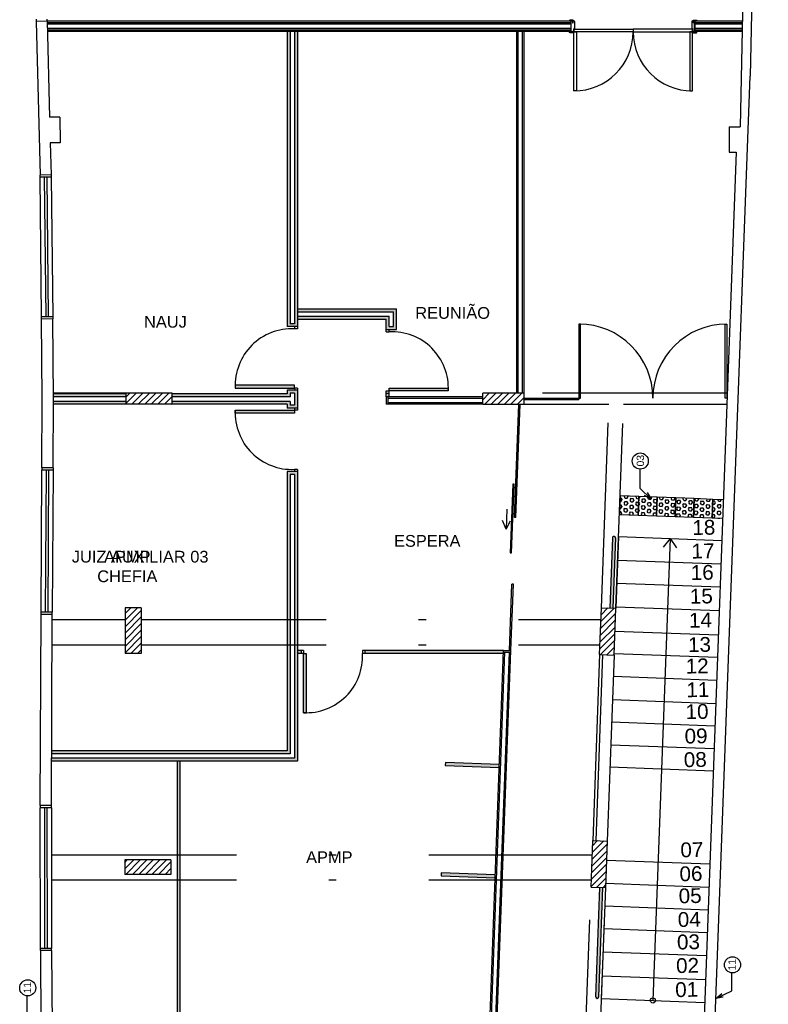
# Model space of a CAD drawing. Header units: inches. Extents: x 276 to 434, y 139 to 224.
# Tile 44 of 48: x 407 to 417, y 152 to 165. Entities that reach past the tile are written whole.
import ezdxf

# ---------------------------------------------------------------- set-up
doc = ezdxf.new("R2010")
doc.units = ezdxf.units.IN
doc.header["$MEASUREMENT"] = 0
doc.linetypes.add('DASHDOT2', pattern=[0.5, 0.25, -0.125, 0, -0.125])
doc.linetypes.add('DASHED2', pattern=[0.375, 0.25, -0.125])
for name, color, linetype in [('TJ-ACESSIBILIDADE', 1, 'Continuous'), ('TJ-CONSTRUIR', 12, 'Continuous'), ('TJ-DIVISORIA', 96, 'Continuous'), ('TJ-DIVISORIA BAIXA', 202, 'Continuous'), ('TJ-DRYWALL', 132, 'Continuous'), ('TJ-ESQUADRIA1', 1, 'Continuous'), ('TJ-ESQUADRIA2', 2, 'Continuous'), ('TJ-ESQUADRIAS', 2, 'Continuous'), ('TJ-GUARDA CORPO', 2, 'Continuous'), ('TJ-PAREDE', 5, 'Continuous'), ('TJ-PAREDECORTE', 5, 'Continuous'), ('TJ-PILARES', 6, 'Continuous'), ('TJ-PISO', 1, 'Continuous'), ('TJ-PISO TATIL INT.', 1, 'Continuous'), ('TJ-PROJECAO-VIGA', 9, 'DASHDOT2'), ('TJ-TEXTO01', 1, 'Continuous'), ('TJ-TEXTO01 1PARA100', 1, 'Continuous'), ('TJ-TEXTO03 1PARA100', 3, 'Continuous'), ('TJ-VIDRO', 140, 'Continuous')]:
    doc.layers.add(name, color=color, linetype=linetype)
doc.styles.add('ARIAL', font='arial.ttf')
doc.styles.add('Arial Narrow', font='txt', dxfattribs={"height": 0.25})
doc.styles.add('AVANT', font='txt')
doc.styles.get("Standard").update_dxf_attribs({"font": 'arial.ttf'})
doc.dimstyles.new('1_25', dxfattribs={"dimscale": 0, "dimtxt": 0.05, "dimasz": 0.025, "dimexe": 0.1, "dimexo": 0.15, "dimgap": 0.025, "dimtad": 1, "dimlfac": 0.5, "dimzin": 4, "dimdsep": 46, "dimtxsty": 'AVANT', "dimblk": 'OBLIQUE', "dimcen": 0.09, "dimse1": 1, "dimse2": 1, "dimclrd": 256, "dimclre": 256, "dimclrt": 256, "dimaunit": 1, "dimadec": 0, "dimazin": 0, "dimtfac": 1, "dimtmove": 2, "dimatfit": 3, "dimldrblk": 'OPEN30', "dimfxl": 1, "dimtolj": 1, "dimtzin": 0, "dimlwd": -1, "dimarcsym": 0})

# ---------------------------------------------------------------- blocks, each defined once
blk = doc.blocks.new('tatil-alerta-emborrachado')
at = {"layer": 'TJ-ACESSIBILIDADE', "ltscale": 0.5}
h = blk.add_hatch(dxfattribs=at)
h.set_pattern_fill('HEX', color=146, scale=0.01, angle=90, style=0)
h.set_pattern_definition([(90, (0.3, -0.3), (-0.0549926, -4e-13), [0.03175, -0.0635]), (210, (0.3, -0.3), (0.027496, -0.047625), [0.03175, -0.0635]), (150, (0.3, -0.26825), (-0.027496, -0.047625), [0.03175, -0.0635])])
h.paths.add_polyline_path([(0, 0), (0, -0.3), (0.3, -0.3), (0.3, 0)])
at = {"layer": 'TJ-ACESSIBILIDADE', "color": 146, "ltscale": 0.5}
blk.add_lwpolyline([(0.3, -0.3), (0.3, 0), (0, 0), (0, -0.3)], close=True, dxfattribs=at)
blk = doc.blocks.new('_OBLIQUE')
at = {"color": 0, "linetype": 'ByBlock'}
blk.add_line((-0.5, -0.5), (0.5, 0.5), dxfattribs=at)

msp = doc.modelspace()

# ---------------------------------------------------------------- hatches: boundary and pattern name
at = {"layer": 'TJ-ACESSIBILIDADE', "ltscale": 0.5}
h = msp.add_hatch(dxfattribs=at)
h.set_pattern_fill('HEX', color=146, scale=0.008333, angle=-2.1289, style=0)
h.set_pattern_definition([(357.871, (416.11131, 158.094437), (0.001702, 0.0457955), [0.026458, -0.052917]), (117.871, (416.11131, 158.094437), (-0.040511, -0.0214235), [0.026458, -0.052917]), (57.871, (416.13775, 158.093454), (-0.038809, 0.024372), [0.026458, -0.052917])])
h.paths.add_polyline_path([(416.254, 158.089), (416.263, 158.339), (416.121, 158.344), (416.111, 158.094)])
at = {"layer": 'TJ-CONSTRUIR'}
h = msp.add_hatch(color=256, dxfattribs=at)
h.dxf.hatch_style = 1
h.paths.add_polyline_path([(414.805, 157.823, 0.414214), (414.786, 157.844, 0.414214), (414.765, 157.825), (414.73, 156.875), (414.77, 156.874)])
h = msp.add_hatch(color=256, dxfattribs=at)
h.dxf.hatch_style = 1
h.paths.add_polyline_path([(414.635, 153.096), (414.595, 153.097), (414.54, 151.617, 0.414214), (414.559, 151.597, 0.414214), (414.58, 151.616)])
at = {"layer": 'TJ-DIVISORIA'}
h = msp.add_hatch(color=256, dxfattribs=at)
h.dxf.hatch_style = 1
h.paths.add_polyline_path([(410.506, 164.668), (410.466, 164.668), (410.466, 160.719), (410.406, 160.719), (410.406, 164.668), (410.366, 164.668), (410.366, 160.679), (410.506, 160.679)])
h = msp.add_hatch(color=256, dxfattribs=at)
h.dxf.hatch_style = 1
h.paths.add_polyline_path([(411.746, 159.779), (411.706, 159.779), (411.706, 159.729), (411.746, 159.729)])
h.paths.add_polyline_path([(412.546, 159.849), (411.746, 159.849), (411.746, 159.809), (412.546, 159.809)])
h.paths.add_polyline_path([(411.846, 160.919), (410.506, 160.919), (410.506, 160.879), (411.806, 160.879), (411.806, 160.679), (411.746, 160.679), (411.746, 160.819), (410.506, 160.819), (410.506, 160.779), (411.706, 160.779), (411.706, 160.639), (411.846, 160.639)])
h = msp.add_hatch(color=256, dxfattribs=at)
h.dxf.hatch_style = 1
h.paths.add_polyline_path([(408.191, 159.669), (407.206, 159.669), (407.206, 159.629), (408.191, 159.629)])
h.paths.add_polyline_path([(408.191, 159.769), (407.206, 159.769), (407.206, 159.729), (408.191, 159.729)])
h.paths.add_polyline_path([(410.406, 159.779), (410.466, 159.779), (410.466, 159.619), (410.406, 159.619), (410.406, 159.669), (408.811, 159.669), (408.811, 159.629), (410.366, 159.629), (410.366, 159.579), (410.506, 159.579), (410.506, 159.819), (410.366, 159.819), (410.366, 159.769), (408.811, 159.769), (408.811, 159.729), (410.406, 159.729)])
h.paths.add_polyline_path([(410.466, 159.889), (409.666, 159.889), (409.666, 159.849), (410.466, 159.849)])
h.paths.add_polyline_path([(410.466, 159.549), (409.666, 159.549), (409.666, 159.509), (410.466, 159.509)])
h = msp.add_hatch(color=256, dxfattribs=at)
h.dxf.hatch_style = 1
h.paths.add_polyline_path([(410.506, 158.719), (410.466, 158.719), (410.366, 158.719), (410.366, 154.943), (407.183, 154.943), (407.183, 154.903), (410.406, 154.903), (410.406, 158.679), (410.466, 158.679), (410.466, 154.843), (407.183, 154.843), (407.183, 154.803), (410.506, 154.803)])
h = msp.add_hatch(color=256, dxfattribs=at)
h.dxf.hatch_style = 1
h.paths.add_polyline_path([(410.626, 156.259), (410.586, 156.259), (410.586, 155.459), (410.626, 155.459)])
h.paths.add_polyline_path([(413.293, 156.299), (411.416, 156.299), (411.416, 156.259), (413.291, 156.259)])
h.paths.add_polyline_path([(410.556, 156.299), (410.506, 156.299), (410.506, 156.259), (410.556, 156.259)])
at = {"layer": 'TJ-DIVISORIA BAIXA'}
h = msp.add_hatch(color=256, dxfattribs=at)
h.dxf.hatch_style = 1
h.paths.add_polyline_path([(408.92, 150.394), (408.92, 154.803), (408.88, 154.803), (408.88, 150.394)])
h = msp.add_hatch(color=256, dxfattribs=at)
h.dxf.hatch_style = 1
h.paths.add_polyline_path([(412.504, 154.744), (413.234, 154.717), (413.235, 154.757), (412.506, 154.784)])
h = msp.add_hatch(color=256, dxfattribs=at)
h.dxf.hatch_style = 1
h.paths.add_polyline_path([(412.449, 153.255), (413.178, 153.228), (413.18, 153.268), (412.45, 153.295)])
at = {"layer": 'TJ-PILARES'}
h = msp.add_hatch(dxfattribs=at)
h.set_pattern_fill('ANSI31', color=8, scale=0.5)
h.paths.add_polyline_path([(408.65, 147.274), (408.24, 147.274), (408.24, 147.019), (408.65, 147.019)])
h.paths.add_polyline_path([(412.619, 147.109), (412.424, 147.116), (412.387, 146.117), (412.581, 146.11)])
h.paths.add_polyline_path([(408.395, 156.879), (408.175, 156.879), (408.175, 156.259), (408.395, 156.259)])
h.paths.add_polyline_path([(414.81, 156.872), (414.615, 156.879), (414.592, 156.245), (414.786, 156.238)])
h.paths.add_polyline_path([(414.698, 153.724), (414.498, 153.732), (414.475, 153.102), (414.675, 153.095)])
h.paths.add_polyline_path([(408.796, 153.469), (408.171, 153.469), (408.171, 153.274), (408.796, 153.274)])
h.paths.add_polyline_path([(408.807, 150.394), (408.806, 150.394), (408.806, 150.434), (408.166, 150.434), (408.169, 150.244), (408.809, 150.244)])
h.paths.add_polyline_path([(413.06, 149.874), (412.396, 149.908), (412.391, 149.8), (413.055, 149.767)])
h.paths.add_polyline_path([(413.066, 149.997), (412.402, 150.03), (412.396, 149.908), (413.06, 149.874)])
h.paths.add_polyline_path([(413.571, 159.779), (413.011, 159.779), (413.011, 159.629), (413.571, 159.629)])
h.paths.add_polyline_path([(408.811, 159.779), (408.191, 159.779), (408.191, 159.629), (408.811, 159.629)])

# ---------------------------------------------------------------- linework, layer by layer
at = {"layer": 'TJ-ACESSIBILIDADE', "color": 146, "ltscale": 0.5}
msp.add_lwpolyline([(416.263, 158.339), (416.121, 158.344), (416.111, 158.094), (416.254, 158.089)], dxfattribs=at)
at = {"layer": 'TJ-DIVISORIA'}
for p, q in [((410.366, 164.668), (410.366, 160.679)), ((410.406, 164.668), (410.406, 160.719)), ((410.466, 164.668), (410.466, 160.719)), ((410.506, 164.668), (410.506, 160.649)), ((410.506, 160.919), (411.846, 160.919)), ((410.506, 160.879), (411.806, 160.879)), ((410.506, 160.819), (411.746, 160.819)), ((411.746, 160.679), (411.746, 160.819)), ((411.806, 160.679), (411.806, 160.879)), ((411.846, 160.639), (411.846, 160.919)), ((410.506, 160.679), (410.366, 160.679)), ((410.466, 160.719), (410.406, 160.719)), ((410.466, 160.679), (410.466, 160.649)), ((410.506, 160.779), (411.706, 160.779)), ((411.706, 160.609), (411.706, 160.779)), ((411.746, 160.679), (411.806, 160.679)), ((410.506, 160.649), (410.466, 160.649)), ((411.706, 160.639), (411.846, 160.639)), ((411.706, 160.609), (411.746, 160.609)), ((411.746, 160.609), (411.746, 160.639)), ((408.191, 159.769), (407.206, 159.769)), ((410.366, 159.769), (408.811, 159.769)), ((410.506, 159.819), (410.366, 159.819)), ((410.366, 159.819), (410.366, 159.769)), ((410.406, 159.779), (410.406, 159.729)), ((410.466, 159.779), (410.406, 159.779)), ((410.506, 159.849), (410.466, 159.849)), ((410.466, 159.849), (410.466, 159.819)), ((410.466, 159.779), (410.466, 159.619)), ((410.506, 159.849), (410.506, 159.549)), ((411.706, 159.729), (411.706, 159.809)), ((411.706, 159.809), (411.746, 159.809)), ((411.706, 159.779), (411.746, 159.779)), ((411.746, 159.729), (411.746, 159.809)), ((408.191, 159.729), (407.206, 159.729)), ((408.191, 159.669), (407.206, 159.669)), ((408.191, 159.629), (407.206, 159.629)), ((410.406, 159.729), (408.811, 159.729)), ((410.406, 159.669), (408.811, 159.669)), ((410.366, 159.629), (408.811, 159.629)), ((410.366, 159.629), (410.366, 159.579)), ((410.406, 159.669), (410.406, 159.619)), ((410.466, 159.619), (410.406, 159.619)), ((410.506, 159.579), (410.366, 159.579)), ((410.466, 159.579), (410.466, 159.549)), ((410.506, 159.549), (410.466, 159.549)), ((410.366, 158.719), (410.366, 154.943)), ((410.466, 158.719), (410.366, 158.719)), ((410.506, 158.749), (410.466, 158.749)), ((410.466, 158.749), (410.466, 158.719)), ((410.506, 158.719), (410.466, 158.719)), ((410.506, 158.749), (410.506, 154.803)), ((410.406, 158.679), (410.406, 154.903)), ((410.466, 158.679), (410.406, 158.679)), ((410.466, 158.679), (410.466, 154.843)), ((410.586, 156.299), (410.506, 156.299)), ((410.556, 156.299), (410.556, 156.259)), ((410.586, 156.299), (410.586, 156.259)), ((413.293, 156.299), (411.386, 156.299)), ((411.386, 156.299), (411.386, 156.259)), ((411.416, 156.299), (411.416, 156.259)), ((410.586, 156.259), (410.506, 156.259)), ((413.291, 156.259), (411.386, 156.259)), ((410.366, 154.943), (407.183, 154.943)), ((410.406, 154.903), (407.183, 154.903)), ((410.466, 154.843), (407.183, 154.843)), ((410.506, 154.803), (407.183, 154.803))]:
    msp.add_line(p, q, dxfattribs=at)
for points in [[(410.466, 159.889), (409.666, 159.889), (409.666, 159.849), (410.466, 159.849)], [(411.746, 159.849), (412.546, 159.849), (412.546, 159.809), (411.746, 159.809)], [(410.466, 159.509), (409.666, 159.509), (409.666, 159.549), (410.466, 159.549)], [(410.626, 156.259), (410.626, 155.459), (410.586, 155.459), (410.586, 156.259)]]:
    msp.add_lwpolyline(points, close=True, dxfattribs=at)
for centre, start, end in [((410.428, 159.887), 87.1585, 182.8415), ((411.784, 159.847), 357.1585, 92.8415), ((410.428, 159.512), 177.1585, 272.8415), ((410.624, 156.222), 267.1585, 2.8415)]:
    msp.add_arc(centre, 0.763, start, end, dxfattribs=at)
at = {"layer": 'TJ-DIVISORIA BAIXA'}
for points in [[(408.92, 150.394), (408.92, 154.803), (408.88, 154.803), (408.88, 150.394)], [(412.504, 154.744), (413.234, 154.717), (413.235, 154.757), (412.506, 154.784)], [(412.449, 153.255), (413.178, 153.228), (413.18, 153.268), (412.45, 153.295)]]:
    msp.add_lwpolyline(points, close=True, dxfattribs=at)
at = {"layer": 'TJ-DRYWALL'}
for p, q in [((414.205, 164.808), (407.122, 164.808)), ((414.205, 164.668), (414.205, 164.808)), ((416.522, 164.808), (415.885, 164.808)), ((415.885, 164.668), (415.885, 164.808)), ((414.205, 164.788), (407.122, 164.788)), ((414.205, 164.768), (407.122, 164.768)), ((414.205, 164.708), (407.122, 164.708)), ((414.205, 164.688), (407.122, 164.688)), ((416.522, 164.788), (415.885, 164.788)), ((416.522, 164.768), (415.885, 164.768)), ((416.519, 164.708), (415.885, 164.708)), ((416.519, 164.688), (415.885, 164.688)), ((414.205, 164.668), (407.122, 164.668)), ((413.471, 159.779), (413.471, 164.668)), ((413.491, 159.779), (413.491, 164.668)), ((413.551, 159.779), (413.551, 164.668)), ((413.571, 159.779), (413.571, 164.668)), ((416.519, 164.668), (415.885, 164.668)), ((413.011, 159.729), (411.706, 159.729)), ((411.706, 159.729), (411.706, 159.629)), ((413.011, 159.629), (411.706, 159.629)), ((411.726, 159.729), (411.726, 159.629)), ((413.011, 159.709), (411.726, 159.709)), ((413.011, 159.649), (411.726, 159.649)), ((413.105, 151.249), (413.293, 156.299)), ((413.201, 151.144), (413.393, 156.299)), ((413.293, 156.299), (413.393, 156.299)), ((413.124, 151.228), (413.312, 156.279)), ((413.182, 151.165), (413.372, 156.279)), ((413.293, 156.279), (413.393, 156.279))]:
    msp.add_line(p, q, dxfattribs=at)
at = {"layer": 'TJ-ESQUADRIA1'}
for p, q in [((407.047, 160.812), (407.027, 162.699)), ((407.177, 162.702), (407.197, 160.813)), ((407.042, 156.819), (407.052, 158.739)), ((407.202, 158.739), (407.192, 156.819)), ((407.031, 152.273), (407.03, 154.173)), ((407.18, 154.173), (407.182, 152.273))]:
    msp.add_line(p, q, dxfattribs=at)
for centre, start, end in [((414.311, 159.714), 0, 90), ((416.311, 159.714), 90, 180)]:
    msp.add_arc(centre, 1, start, end, dxfattribs=at)
at = {"layer": 'TJ-ESQUADRIA2'}
for p, q in [((406.972, 164.834), (406.972, 164.804)), ((407.122, 164.808), (407.122, 164.838)), ((407.027, 162.699), (407.027, 162.729)), ((407.177, 162.702), (407.027, 162.699)), ((407.107, 160.813), (407.087, 162.699)), ((407.117, 162.702), (407.137, 160.813)), ((407.177, 162.732), (407.177, 162.702)), ((407.197, 160.813), (407.047, 160.812)), ((407.047, 160.782), (407.047, 160.812)), ((407.197, 160.813), (407.197, 160.783)), ((413.571, 159.714), (414.311, 159.714)), ((413.571, 159.694), (414.311, 159.694)), ((414.311, 159.714), (414.311, 159.694)), ((407.052, 158.769), (407.052, 158.739)), ((407.202, 158.739), (407.052, 158.739)), ((407.102, 156.819), (407.112, 158.739)), ((407.142, 158.739), (407.132, 156.819)), ((407.202, 158.769), (407.202, 158.739)), ((407.042, 156.789), (407.042, 156.819)), ((407.192, 156.819), (407.042, 156.819)), ((407.192, 156.789), (407.192, 156.819)), ((414.592, 156.245), (414.498, 153.732)), ((414.632, 156.243), (414.538, 153.73)), ((407.03, 154.203), (407.03, 154.173)), ((407.18, 154.173), (407.03, 154.173)), ((407.091, 152.273), (407.09, 154.173)), ((407.12, 154.173), (407.122, 152.273)), ((407.18, 154.173), (407.18, 154.203)), ((407.182, 152.273), (407.032, 152.273)), ((407.032, 152.243), (407.032, 152.273)), ((407.182, 152.243), (407.182, 152.273))]:
    msp.add_line(p, q, dxfattribs=at)
at = {"layer": 'TJ-ESQUADRIA2', "color": 1, "linetype": 'Continuous'}
for p, q in [((413.337, 158.212), (413.328, 157.941)), ((413.328, 157.941), (413.277, 158.057)), ((413.328, 157.941), (413.386, 158.053))]:
    msp.add_line(p, q, dxfattribs=at)
at = {"layer": 'TJ-ESQUADRIA2'}
for points in [[(414.311, 159.714), (414.331, 159.714), (414.331, 160.714), (414.311, 160.714)], [(416.311, 159.714), (416.291, 159.714), (416.291, 160.714), (416.311, 160.714)]]:
    msp.add_lwpolyline(points, close=True, dxfattribs=at)
at = {"layer": 'TJ-ESQUADRIAS'}
for p, q in [((414.218, 164.813), (414.227, 164.813)), ((414.227, 164.813), (414.227, 164.787)), ((414.235, 164.813), (414.245, 164.813)), ((414.235, 164.787), (414.235, 164.813)), ((414.253, 164.805), (414.253, 164.709)), ((415.838, 164.805), (415.838, 164.709)), ((415.856, 164.813), (415.846, 164.813)), ((415.856, 164.787), (415.856, 164.813)), ((415.864, 164.813), (415.864, 164.787)), ((415.873, 164.813), (415.864, 164.813)), ((415.873, 164.777), (415.873, 164.813)), ((414.227, 164.787), (414.235, 164.787)), ((414.244, 164.707), (414.243, 164.707)), ((414.243, 164.707), (414.243, 164.671)), ((414.244, 164.712), (414.244, 164.707)), ((414.247, 164.712), (414.244, 164.712)), ((414.247, 164.707), (414.247, 164.712)), ((414.251, 164.707), (414.247, 164.707)), ((414.253, 164.709), (414.251, 164.707)), ((415.838, 164.709), (415.84, 164.707)), ((415.84, 164.707), (415.844, 164.707)), ((415.844, 164.712), (415.847, 164.712)), ((415.844, 164.707), (415.844, 164.712)), ((415.847, 164.712), (415.847, 164.707)), ((415.847, 164.707), (415.848, 164.707)), ((415.848, 164.707), (415.848, 164.671)), ((415.864, 164.787), (415.856, 164.787)), ((415.873, 164.663), (415.873, 164.777)), ((414.227, 164.663), (414.218, 164.663)), ((414.227, 164.669), (414.227, 164.663)), ((414.235, 164.669), (414.227, 164.669)), ((414.235, 164.663), (414.235, 164.669)), ((415.856, 164.669), (415.864, 164.669)), ((415.856, 164.663), (415.856, 164.669)), ((415.864, 164.669), (415.864, 164.663)), ((415.864, 164.663), (415.873, 164.663))]:
    msp.add_line(p, q, dxfattribs=at)
for points in [[(414.227, 164.792), (414.23, 164.789), (414.235, 164.789), (414.235, 164.816, 0.414214), (414.227, 164.824), (414.193, 164.824, 0.414214), (414.185, 164.816), (414.185, 164.813), (414.227, 164.813)], [(415.863, 164.792), (415.86, 164.789), (415.856, 164.789), (415.856, 164.816, -0.414214), (415.864, 164.824), (415.898, 164.824, -0.414214), (415.906, 164.816), (415.906, 164.813), (415.863, 164.813)], [(414.252, 164.705, -0.165409), (414.251, 164.703, 0.159727), (414.244, 164.705), (414.244, 164.706), (414.252, 164.706)], [(415.839, 164.705, 0.165409), (415.84, 164.703, -0.159727), (415.846, 164.705), (415.846, 164.706), (415.839, 164.706)], [(414.19, 164.663), (414.192, 164.661), (414.192, 164.66), (414.227, 164.66), (414.227, 164.665), (414.23, 164.668), (414.235, 164.668), (414.235, 164.66, -0.414214), (414.227, 164.652), (414.193, 164.652, -0.414214), (414.185, 164.66), (414.185, 164.663)], [(415.9, 164.663), (415.898, 164.661), (415.898, 164.66), (415.863, 164.66), (415.863, 164.665), (415.86, 164.668), (415.856, 164.668), (415.856, 164.66, 0.414214), (415.864, 164.652), (415.898, 164.652, 0.414214), (415.906, 164.66), (415.906, 164.663)]]:
    msp.add_lwpolyline(points, format="xyb", close=True, dxfattribs=at)
for points in [[(414.245, 164.666), (414.245, 164.701), (415.045, 164.701), (415.045, 164.666), (414.245, 164.666)], [(415.845, 164.666), (415.845, 164.701), (415.045, 164.701), (415.045, 164.666), (415.845, 164.666)]]:
    msp.add_lwpolyline(points, dxfattribs=at)
at = {"layer": 'TJ-ESQUADRIAS', "color": 1, "linetype": 'DASHED2', "ltscale": 5}
for points in [[(414.28, 163.866), (414.245, 163.866), (414.245, 164.666), (414.28, 164.666), (414.28, 163.866)], [(415.81, 163.866), (415.845, 163.866), (415.845, 164.666), (415.81, 164.666), (415.81, 163.866)]]:
    msp.add_lwpolyline(points, dxfattribs=at)
at = {"layer": 'TJ-ESQUADRIAS'}
for centre, start, end in [((414.245, 164.805), 0, 90), ((415.846, 164.805), 90, 180), ((414.235, 164.671), 270, 0), ((415.856, 164.671), 180, 270)]:
    msp.add_arc(centre, 0.008, start, end, dxfattribs=at)
at = {"layer": 'TJ-ESQUADRIAS', "color": 1, "linetype": 'DASHED2', "ltscale": 5}
for centre, start, end in [((414.245, 164.666), 270, 360), ((415.845, 164.666), 180, 270)]:
    msp.add_arc(centre, 0.8, start, end, dxfattribs=at)
at = {"layer": 'TJ-GUARDA CORPO'}
for p, q in [((414.765, 157.825), (414.73, 156.875)), ((414.805, 157.823), (414.77, 156.874)), ((414.786, 157.844), (414.786, 157.844)), ((414.54, 151.617), (414.595, 153.097)), ((414.58, 151.616), (414.635, 153.096)), ((414.559, 151.597), (414.559, 151.597))]:
    msp.add_line(p, q, dxfattribs=at)
for centre, start, end in [((414.785, 157.824), 87.8711, 177.8711), ((414.785, 157.824), 357.8711, 87.8711), ((414.56, 151.617), 177.8711, 267.8711), ((414.56, 151.617), 267.8711, 357.8711)]:
    msp.add_arc(centre, 0.02, start, end, dxfattribs=at)
at = {"layer": 'TJ-PAREDE'}
for p, q in [((416.872, 174.115), (416.625, 164.065)), ((416.578, 167.509), (416.493, 163.379)), ((407.122, 164.808), (406.972, 164.804)), ((406.972, 164.804), (407.027, 162.729)), ((407.122, 164.808), (407.156, 163.512)), ((415.867, 143.66), (416.625, 164.065)), ((407.296, 163.513), (407.156, 163.512)), ((407.296, 163.513), (407.297, 163.163)), ((416.342, 163.38), (416.493, 163.379)), ((416.342, 163.38), (416.342, 163.04)), ((407.297, 163.163), (407.165, 163.162)), ((407.165, 163.162), (407.177, 162.732)), ((416.438, 163.039), (415.946, 149.805)), ((416.342, 163.04), (416.438, 163.039)), ((407.177, 162.732), (407.027, 162.729)), ((407.197, 160.783), (407.047, 160.782)), ((407.056, 159.707), (407.047, 160.782)), ((407.206, 159.707), (407.197, 160.783)), ((408.811, 159.779), (408.191, 159.779)), ((408.191, 159.629), (408.191, 159.779)), ((408.811, 159.629), (408.811, 159.779)), ((413.571, 159.779), (413.011, 159.779)), ((413.011, 159.629), (413.011, 159.779)), ((413.571, 159.629), (413.571, 159.779)), ((407.052, 158.769), (407.056, 159.707)), ((407.202, 158.769), (407.206, 159.707)), ((408.811, 159.629), (408.191, 159.629)), ((413.011, 159.629), (413.571, 159.629)), ((407.202, 158.769), (407.052, 158.769)), ((408.395, 156.879), (408.175, 156.879)), ((408.175, 156.879), (408.175, 156.259)), ((408.395, 156.879), (408.395, 156.259)), ((414.592, 156.245), (414.615, 156.879)), ((414.615, 156.879), (414.81, 156.872)), ((414.786, 156.238), (414.81, 156.872)), ((407.03, 154.204), (407.042, 156.789)), ((407.192, 156.789), (407.042, 156.789)), ((407.18, 154.203), (407.192, 156.789)), ((408.395, 156.259), (408.175, 156.259)), ((414.592, 156.245), (414.786, 156.238)), ((407.18, 154.203), (407.03, 154.204)), ((414.475, 153.102), (414.498, 153.732)), ((414.498, 153.732), (414.698, 153.724)), ((414.675, 153.095), (414.698, 153.724)), ((408.796, 153.469), (408.171, 153.469)), ((408.171, 153.469), (408.171, 153.274)), ((408.796, 153.469), (408.796, 153.274)), ((408.796, 153.274), (408.171, 153.274)), ((414.475, 153.102), (414.675, 153.095)), ((407.182, 152.243), (407.032, 152.243)), ((407.032, 152.243), (407.045, 150.09)), ((407.182, 152.243), (407.195, 150.092))]:
    msp.add_line(p, q, dxfattribs=at)
at = {"layer": 'TJ-PAREDECORTE', "linetype": 'Continuous'}
for p, q in [((414.205, 164.663), (414.205, 164.813)), ((415.885, 164.663), (415.885, 164.813))]:
    msp.add_line(p, q, dxfattribs=at)
at = {"layer": 'TJ-PISO'}
for p, q in [((414.846, 157.842), (414.81, 156.872)), ((414.846, 157.841), (416.243, 157.789)), ((414.834, 157.521), (416.231, 157.47)), ((414.823, 157.212), (416.219, 157.16)), ((414.811, 156.892), (416.208, 156.84)), ((414.798, 156.562), (416.195, 156.51)), ((414.786, 156.238), (414.693, 153.724)), ((414.787, 156.262), (416.184, 156.21)), ((414.776, 155.953), (416.173, 155.901)), ((414.764, 155.636), (416.161, 155.584)), ((414.753, 155.336), (416.15, 155.284)), ((414.741, 155.026), (416.138, 154.974)), ((414.73, 154.726), (416.127, 154.674)), ((414.683, 153.467), (416.08, 153.415)), ((414.619, 151.594), (414.675, 153.095)), ((414.672, 153.154), (416.069, 153.102)), ((414.66, 152.848), (416.057, 152.796)), ((414.649, 152.542), (416.046, 152.49)), ((414.637, 152.227), (416.034, 152.175)), ((414.625, 151.904), (416.022, 151.852)), ((414.619, 151.594), (416.011, 151.543))]:
    msp.add_line(p, q, dxfattribs=at)
at = {"layer": 'TJ-PROJECAO-VIGA', "ltscale": 10}
for p, q in [((408.191, 159.779), (407.206, 159.779)), ((416.317, 159.779), (413.571, 159.779)), ((408.191, 159.629), (407.206, 159.629)), ((413.571, 159.629), (414.717, 159.629)), ((414.615, 156.879), (414.717, 159.629)), ((414.81, 156.872), (414.913, 159.629)), ((414.913, 159.629), (416.311, 159.629)), ((407.192, 156.719), (408.175, 156.719)), ((408.395, 156.719), (414.609, 156.719)), ((407.192, 156.379), (408.175, 156.379)), ((408.395, 156.379), (414.597, 156.379)), ((407.181, 153.539), (414.491, 153.539)), ((407.181, 153.199), (414.478, 153.199)), ((414.365, 150.16), (414.475, 153.102)), ((414.565, 150.15), (414.675, 153.095))]:
    msp.add_line(p, q, dxfattribs=at)
at = {"layer": 'TJ-TEXTO01'}
for q in [(415.312, 151.569), (415.45, 157.697), (415.63, 157.69)]:
    msp.add_line((415.544, 157.815), q, dxfattribs=at)
msp.add_circle((415.312, 151.569), 0.0352, dxfattribs=at)
at = {"layer": 'TJ-TEXTO01 1PARA100', "color": 174}
for centre in [(415.141, 158.862), (416.388, 152.051), (406.86, 151.739)]:
    msp.add_circle(centre, 0.109, dxfattribs=at)
at = {"layer": 'TJ-VIDRO'}
for p, q in [((413.44, 158.099), (413.497, 159.629)), ((413.46, 158.098), (413.517, 159.629)), ((413.46, 158.098), (413.44, 158.099)), ((413.373, 156.299), (413.406, 157.199)), ((413.393, 156.299), (413.426, 157.199)), ((413.426, 157.199), (413.406, 157.199))]:
    msp.add_line(p, q, dxfattribs=at)
msp.add_lwpolyline([(413.382, 157.621), (413.402, 157.62), (413.436, 158.549), (413.416, 158.55)], close=True, dxfattribs=at)

# ---------------------------------------------------------------- block references
at = {"layer": 'TJ-PISO TATIL INT.', "xscale": 0.8333333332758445, "yscale": 0.8333333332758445, "zscale": 0.8333333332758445, "rotation": 267.8711311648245}
for p in [(415.121, 158.381), (415.371, 158.372), (415.621, 158.363), (415.871, 158.354), (416.121, 158.344)]:
    msp.add_blockref('tatil-alerta-emborrachado', p, dxfattribs=at)

# ---------------------------------------------------------------- texts
at = {"layer": 'TJ-TEXTO01', "char_height": 0.2, "attachment_point": 1, "rotation": 1.1032}
for s, insert in [('18', (415.843, 158.062)), ('17', (415.831, 157.743)), ('16', (415.821, 157.453)), ('15', (415.809, 157.133)), ('14', (415.797, 156.808)), ('13', (415.784, 156.478)), ('12', (415.753, 156.188)), ('11', (415.762, 155.868)), ('10', (415.751, 155.572)), ('09', (415.738, 155.242)), ('08', (415.727, 154.923)), ('07', (415.681, 153.704)), ('06', (415.669, 153.38)), ('05', (415.658, 153.082)), ('04', (415.646, 152.762)), ('03', (415.635, 152.458)), ('02', (415.623, 152.139)), ('01', (415.611, 151.814))]:
    msp.add_mtext_dynamic_manual_height_columns(s, width=0.11169, gutter_width=1, heights=[0], dxfattribs=dict(at, insert=insert))
at = {"layer": 'TJ-TEXTO01 1PARA100', "color": 174, "char_height": 0.1, "attachment_point": 1, "rotation": 90, "style": 'Arial Narrow'}
for s, insert, width in [('\\A1;{\\fArial|b0|i0|c0|p34;03}', (415.092, 158.789), 0.19648), ('\\A1;{\\fArial|b0|i0|c0|p34;11}', (416.331, 151.975), 0.1928), ('\\A1;{\\fArial|b0|i0|c0|p34;11}', (406.804, 151.664), 0.1928)]:
    msp.add_mtext(s, dxfattribs=dict(at, insert=insert, width=width))
at = {"layer": 'TJ-TEXTO03 1PARA100', "attachment_point": 1, "style": 'ARIAL'}
for s, insert, char_height, width in [('REUNIÃO', (412.099, 160.944), 0.1588, 1.05312), ('NAUJ', (408.432, 160.824), 0.1588, 1.05312), ('\\pi0.085287;ESPERA', (411.726, 157.862), 0.15875, 1.05312), ('\\pi0.63431;APMP\\P\\pi0.54248;CHEFIA', (407.257, 157.648), 0.15875, 1.88748), ('\\pi0.027408;JUIZ AUXILIAR 03', (407.428, 157.648), 0.15875, 1.88748), ('\\pi0.71293;APMP', (409.91, 153.585), 0.15875, 2.04472)]:
    msp.add_mtext(s, dxfattribs=dict(at, insert=insert, char_height=char_height, width=width))

# ---------------------------------------------------------------- leaders
at = {"layer": 'TJ-TEXTO01 1PARA100', "annotation_type": 0, "has_hookline": 1, "hookline_direction": 0, "horizontal_direction": (0, 1, 0)}
for points, text_width in [([(415.288, 158.347), (415.141, 158.489), (415.141, 158.589)], 0.143), ([(416.162, 151.596), (416.381, 151.697), (416.381, 151.797)], 0.115), ([(407.038, 151.285), (406.853, 151.385), (406.853, 151.485)], 0.115)]:
    msp.add_leader(points, dimstyle='1_25', override={"dimscale": 1, "dimasz": 0.1}, dxfattribs=dict(at, text_width=text_width))

doc.saveas('drawing.dxf')
